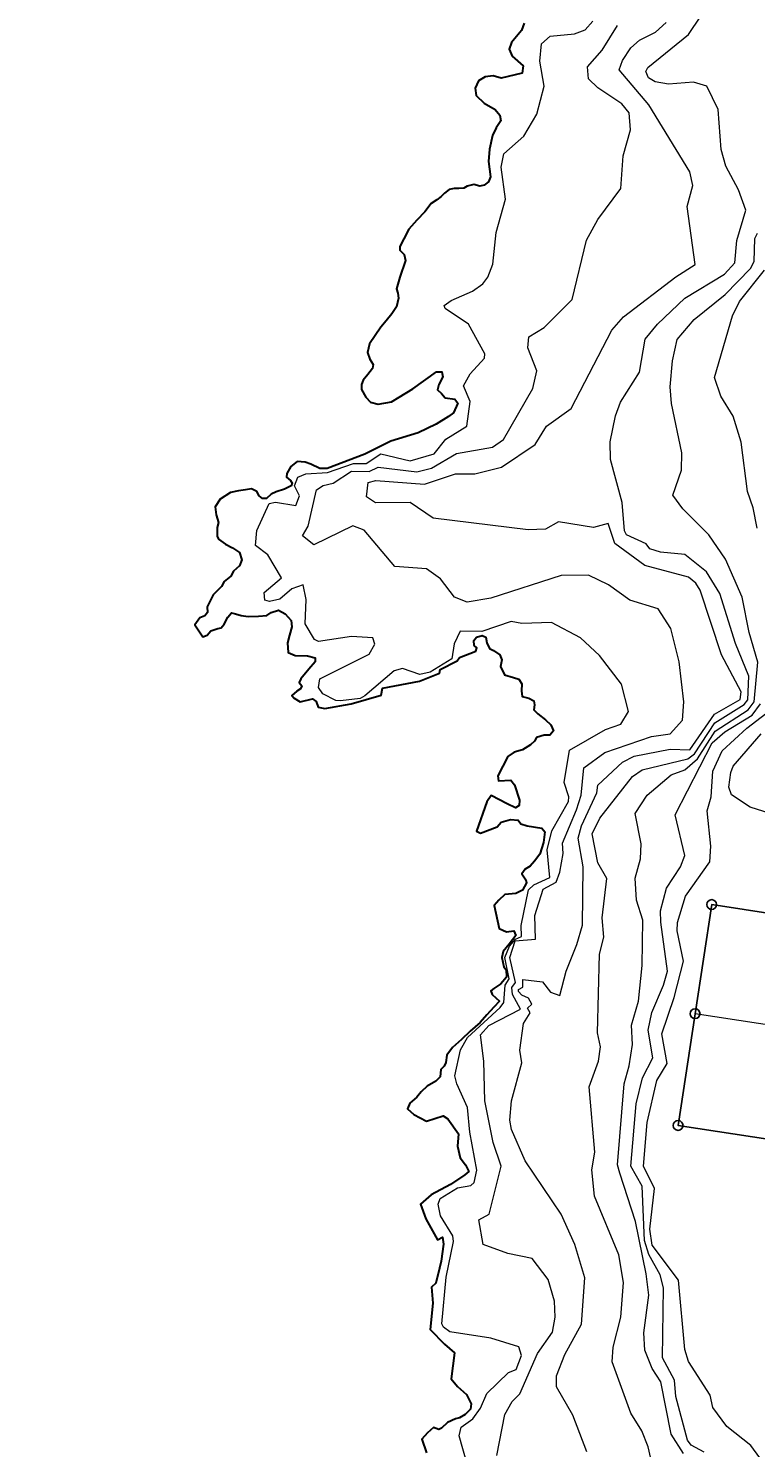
# Model space of a CAD drawing. Header units: metres. Extents: x 0 to 385757, y 0 to 6885278.
# Tile 12 of 108: x 308484 to 308536, y 6884103 to 6884204. Entities that reach past the tile are written whole.
import ezdxf

# ---------------------------------------------------------------- set-up
doc = ezdxf.new("R2010")
doc.units = ezdxf.units.M
for name, color, linetype, lineweight in [('_Hjelpelinjer', 7, 'Continuous', 0), ('K--DI---03001--Kystkontur-VANN', 8, 'Continuous', 30), ('K--DI---Høydekurve-KURVE', 8, 'Continuous', 9), ('K--DI---Høydekurve-TKURVE', 7, 'Continuous', 20), ('K--DI---Mønelinje-HUSDIV', 8, 'Continuous', 9)]:
    doc.layers.add(name, color=color, linetype=linetype, lineweight=lineweight)
for name, color, linetype in [('K--DI---', 7, 'Continuous'), ('K--DI---05014--Takkant-HUS_PRIKK', 8, 'Continuous'), ('K--DI---09111--KantUtsnitt', 9, 'Continuous')]:
    doc.layers.add(name, color=color, linetype=linetype)
doc.layers.add('K--DI---HUS_PRIKK', color=7, linetype='Continuous', true_color=0x000000)
doc.styles.get("Standard").update_dxf_attribs({"font": 'isocpeur.ttf'})
doc.dimstyles.new('Civil Tools', dxfattribs={"dimtxt": 2.5, "dimasz": 3, "dimexe": 0, "dimexo": 0, "dimgap": 2, "dimtad": 1, "dimdec": 0, "dimzin": 0, "dimdsep": 46, "dimtxsty": 'Standard', "dimblk1": 'OBLIQUE', "dimblk2": 'OBLIQUE', "dimsah": 1, "dimtsz": 1.5, "dimcen": 4, "dimadec": 0, "dimazin": 0, "dimtfac": 1, "dimtdec": 4, "dimtix": 1, "dimtmove": 0, "dimatfit": 3, "dimfxl": 1, "dimtolj": 1, "dimtzin": 0, "dimarcsym": 0})

# ---------------------------------------------------------------- blocks, each defined once
blk = doc.blocks.new('BDS199')
at = {"layer": 'K--DI---'}
blk.add_circle((0, 0), 5, dxfattribs=at)
blk = doc.blocks.new('*D137')
at = {"layer": '_Hjelpelinjer', "color": 0, "linetype": 'Continuous', "lineweight": -2, "transparency": 16777216}
for p, q in [((308693.23, 6884473.63), (308693.23, 6884475.46)), ((308693.56, 6884473.03), (308693.23, 6884473.63)), ((308693.56, 6884472.4), (308693.56, 6884473.03))]:
    blk.add_line(p, q, dxfattribs=at)
at = {"layer": 'Defpoints', "color": 0, "linetype": 'Continuous', "transparency": 16777216}
for p in [(308693.23, 6884474.23), (308693.56, 6884472.4), (0, 0)]:
    blk.add_point(p, dxfattribs=at)
at = {"layer": '_Hjelpelinjer', "color": 0, "linetype": 'Continuous', "transparency": 16777216, "insert": (308692.9, 6884474.94), "char_height": 0.25, "attachment_point": 5, "rotation": 90}
blk.add_mtext('\\A1;308694', dxfattribs=at)
blk = doc.blocks.new('_Oblique')
at = {"color": 0, "linetype": 'ByBlock', "lineweight": -2}
blk.add_line((-0.5, -0.5), (0.5, 0.5), dxfattribs=at)
blk = doc.blocks.new('*D139')
at = {"layer": '_Hjelpelinjer', "color": 0, "linetype": 'Continuous', "lineweight": -2, "transparency": 16777216}
for p, q in [((308692.53, 6884448.54), (308693.13, 6884449.54)), ((308693.13, 6884449.54), (308695.18, 6884449.54)), ((308690.48, 6884448.54), (308692.53, 6884448.54))]:
    blk.add_line(p, q, dxfattribs=at)
at = {"layer": 'Defpoints', "color": 0, "linetype": 'Continuous', "transparency": 16777216}
for p in [(308693.73, 6884449.54), (308690.48, 6884448.54), (0, 0)]:
    blk.add_point(p, dxfattribs=at)
at = {"layer": '_Hjelpelinjer', "color": 0, "linetype": 'Continuous', "transparency": 16777216, "insert": (308694.55, 6884449.86), "char_height": 0.25, "attachment_point": 5}
blk.add_mtext('\\A1;6884449', dxfattribs=at)
blk = doc.blocks.new('*D141')
at = {"layer": '_Hjelpelinjer', "color": 0, "linetype": 'Continuous', "lineweight": -2, "transparency": 16777216}
for p, q in [((308672.53, 6884476.78), (308672.53, 6884478.58)), ((308672.25, 6884476.48), (308672.53, 6884476.78)), ((308672.25, 6884475.88), (308672.25, 6884476.48))]:
    blk.add_line(p, q, dxfattribs=at)
at = {"layer": 'Defpoints', "color": 0, "linetype": 'Continuous', "transparency": 16777216}
for p in [(308672.53, 6884477.38), (308672.25, 6884475.88), (0, 0)]:
    blk.add_point(p, dxfattribs=at)
at = {"layer": '_Hjelpelinjer', "color": 0, "linetype": 'Continuous', "transparency": 16777216, "insert": (308672.2, 6884478.08), "char_height": 0.25, "attachment_point": 5, "rotation": 90}
blk.add_mtext('\\A1;308672', dxfattribs=at)

msp = doc.modelspace()

# ---------------------------------------------------------------- linework, layer by layer
at = {"layer": 'K--DI---03001--Kystkontur-VANN', "elevation": 0.61, "flags": 128}
msp.add_lwpolyline([(308519.61, 6884204.67), (308519.42, 6884204.14), (308518.7, 6884203.3), (308518.52, 6884202.81), (308518.75, 6884202.31), (308519.53, 6884201.61), (308519.47, 6884201.09), (308517.95, 6884200.74), (308517.39, 6884200.91), (308516.81, 6884200.84), (308516.34, 6884200.54), (308516.09, 6884200.02), (308516.16, 6884199.49), (308516.73, 6884198.94), (308517.52, 6884198.49), (308517.87, 6884198.09), (308517.93, 6884197.68), (308517.6, 6884197.18), (308517.33, 6884196.62), (308517.13, 6884195.65), (308517.04, 6884194.75), (308517.2, 6884193.66), (308517.04, 6884193.29), (308516.74, 6884193.06), (308516.42, 6884192.99), (308515.99, 6884193.1), (308515.52, 6884192.98), (308515.28, 6884192.84), (308514.93, 6884192.83), (308514.58, 6884192.82), (308514.23, 6884192.74), (308513.89, 6884192.49), (308513.66, 6884192.24), (308513.34, 6884192), (308512.94, 6884191.75), (308512.48, 6884191.16), (308511.9, 6884190.56), (308511.33, 6884189.91), (308510.97, 6884189.22), (308510.68, 6884188.66), (308510.7, 6884188.4), (308511, 6884188.09), (308511.1, 6884187.65), (308510.7, 6884186.46), (308510.45, 6884185.63), (308510.54, 6884185.33), (308510.6, 6884184.96), (308510.46, 6884184.35), (308510.12, 6884183.84), (308509.7, 6884183.34), (308509.32, 6884182.88), (308508.52, 6884181.68), (308508.38, 6884181.06), (308508.54, 6884180.59), (308508.77, 6884180.2), (308508.74, 6884179.92), (308508.4, 6884179.49), (308508.07, 6884179.08), (308507.93, 6884178.76), (308507.93, 6884178.42), (308508.25, 6884177.86), (308508.59, 6884177.5), (308509.13, 6884177.35), (308510.1, 6884177.52), (308510.63, 6884177.87), (308511.62, 6884178.47), (308513.32, 6884179.68), (308513.7, 6884179.68), (308513.77, 6884179.31), (308513.48, 6884178.76), (308513.39, 6884178.4), (308513.68, 6884178.12), (308513.94, 6884177.82), (308514.63, 6884177.71), (308514.86, 6884177.43), (308514.54, 6884176.73), (308514.17, 6884176.47), (308513.3, 6884175.92), (308512, 6884175.31), (308510.05, 6884174.7), (308508.18, 6884173.78), (308505.47, 6884172.74), (308504.96, 6884172.76), (308504.31, 6884173.07), (308503.89, 6884173.21), (308503.33, 6884173.25), (308502.88, 6884172.89), (308502.59, 6884172.38), (308502.57, 6884172.13), (308502.84, 6884171.88), (308502.97, 6884171.7), (308502.89, 6884171.51), (308502.42, 6884171.27), (308501.83, 6884171.08), (308501.47, 6884170.92), (308501.12, 6884170.61), (308500.83, 6884170.59), (308500.59, 6884170.8), (308500.43, 6884171.09), (308500.06, 6884171.29), (308499.61, 6884171.22), (308499.11, 6884171.14), (308498.54, 6884171.03), (308497.81, 6884170.54), (308497.45, 6884170), (308497.51, 6884169.43), (308497.67, 6884168.89), (308497.58, 6884168.51), (308497.58, 6884167.91), (308497.69, 6884167.69), (308498.19, 6884167.32), (308498.69, 6884167.07), (308499.2, 6884166.72), (308499.36, 6884166.19), (308499.18, 6884165.78), (308498.75, 6884165.39), (308498.57, 6884165.03), (308498.08, 6884164.64), (308497.89, 6884164.3), (308497.3, 6884163.69), (308496.86, 6884162.83), (308496.9, 6884162.42), (308496.69, 6884162.18), (308496.35, 6884162.04), (308495.98, 6884161.55), (308496.56, 6884160.67), (308496.86, 6884160.8), (308497.13, 6884161.12), (308497.63, 6884161.28), (308497.87, 6884161.33), (308498.1, 6884161.6), (308498.36, 6884162.08), (308498.62, 6884162.4), (308498.91, 6884162.33), (308499.31, 6884162.2), (308499.82, 6884162.15), (308500.56, 6884162.17), (308501.15, 6884162.2), (308501.47, 6884162.42), (308501.99, 6884162.59), (308502.46, 6884162.34), (308502.9, 6884161.85), (308502.94, 6884161.39), (308502.78, 6884160.8), (308502.62, 6884160.24), (308502.69, 6884159.55), (308503.18, 6884159.34), (308504.06, 6884159.31), (308504.61, 6884159.18), (308504.62, 6884158.89), (308504.16, 6884158.37), (308503.58, 6884157.66), (308503.47, 6884157.41), (308503.67, 6884157.18), (308503.57, 6884156.95), (308503.31, 6884156.79), (308502.95, 6884156.48), (308503.11, 6884156.28), (308503.53, 6884156.03), (308504.43, 6884156.23), (308504.69, 6884156.05), (308504.82, 6884155.65), (308505.32, 6884155.55), (308507.2, 6884155.88), (308509.34, 6884156.5), (308509.44, 6884156.99), (308512.11, 6884157.51), (308513.53, 6884158.08), (308513.58, 6884158.34), (308514.81, 6884158.97), (308514.98, 6884159.19), (308516.14, 6884159.66), (308516.22, 6884159.9), (308516.03, 6884160.06), (308516, 6884160.41), (308516.19, 6884160.66), (308516.6, 6884160.78), (308516.86, 6884160.66), (308516.94, 6884160.26), (308517.12, 6884159.84), (308517.41, 6884159.69), (308517.87, 6884159.39), (308518.01, 6884159.04), (308517.9, 6884158.56), (308518.2, 6884157.96), (308518.84, 6884157.77), (308519.23, 6884157.64), (308519.43, 6884157.32), (308519.42, 6884156.8), (308519.46, 6884156.4), (308519.93, 6884156.29), (308520.29, 6884156.09), (308520.35, 6884155.8), (308520.31, 6884155.44), (308520.59, 6884155.17), (308521.14, 6884154.72), (308521.52, 6884154.38), (308521.72, 6884153.94), (308521.46, 6884153.63), (308521.05, 6884153.64), (308520.5, 6884153.47), (308520.35, 6884153.21), (308520.06, 6884152.93), (308519.48, 6884152.57), (308518.89, 6884152.41), (308518.43, 6884152.1), (308517.71, 6884150.72), (308517.77, 6884150.35), (308518.64, 6884150.41), (308518.92, 6884150.08), (308519.28, 6884148.97), (308519.26, 6884148.59), (308518.99, 6884148.43), (308518.38, 6884148.7), (308517.23, 6884149.3), (308516.92, 6884148.85), (308516.2, 6884146.76), (308516.48, 6884146.61), (308517.66, 6884147.06), (308517.95, 6884147.39), (308518.62, 6884147.59), (308519.17, 6884147.54), (308519.36, 6884147.28), (308519.83, 6884147.14), (308520.87, 6884146.96), (308521.1, 6884146.7), (308521, 6884145.93), (308520.73, 6884145.11), (308520.35, 6884144.61), (308520.04, 6884144.23), (308519.67, 6884144.03), (308519.43, 6884143.68), (308519.72, 6884143.27), (308519.78, 6884143.05), (308519.48, 6884142.53), (308519.01, 6884142.29), (308518.23, 6884142.21), (308517.78, 6884141.81), (308517.45, 6884141.42), (308517.81, 6884139.78), (308518.33, 6884139.54), (308518.87, 6884139.6), (308519.02, 6884139.27), (308518.52, 6884138.64), (308518.1, 6884138.13), (308518.01, 6884137.69), (308518.15, 6884137.03), (308518.31, 6884136.8), (308518.34, 6884136.28), (308517.93, 6884135.81), (308517.43, 6884135.47), (308517.22, 6884135.3), (308517.31, 6884135.03), (308517.84, 6884134.57), (308517.42, 6884134.13), (308516.93, 6884133.58), (308516.44, 6884133.03), (308515.73, 6884132.42), (308515.11, 6884131.81), (308514.46, 6884131.24), (308514.05, 6884130.69), (308513.98, 6884130.17), (308513.86, 6884129.91), (308513.62, 6884129.66), (308513.57, 6884129.14), (308513.28, 6884128.82), (308512.66, 6884128.47), (308512.23, 6884128.05), (308511.9, 6884127.67), (308511.41, 6884127.26), (308511.24, 6884126.84), (308511.69, 6884126.43), (308512.59, 6884125.95), (308513.8, 6884126.34), (308514.14, 6884126.13), (308514.9, 6884125.06), (308514.83, 6884124.16), (308515.01, 6884123.33), (308515.4, 6884122.82), (308515.64, 6884122.34), (308515.35, 6884122.1), (308514.33, 6884121.41), (308512.93, 6884120.67), (308512.17, 6884120.02), (308512.55, 6884118.95), (308513.39, 6884117.44), (308513.74, 6884117.65), (308513.81, 6884117.13), (308513.65, 6884115.92), (308513.54, 6884115.41), (308513.26, 6884114.34), (308512.96, 6884114.05), (308513.06, 6884112.91), (308512.86, 6884111.02), (308513.89, 6884109.97), (308514.6, 6884109.36), (308514.36, 6884107.48), (308514.82, 6884106.93), (308515.48, 6884106.36), (308515.81, 6884105.7), (308515.75, 6884105.31), (308515.38, 6884104.92), (308514.98, 6884104.7), (308514.68, 6884104.61), (308514.11, 6884104.35), (308513.68, 6884103.95), (308513.49, 6884103.86), (308513.1, 6884104), (308512.67, 6884103.61), (308512.26, 6884103.17), (308512.6, 6884102.18)], dxfattribs=at)
at = {"layer": 'K--DI---05014--Takkant-HUS_PRIKK'}
msp.add_polyline3d([(308540.33, 6884140.38, 11.53), (308540.41, 6884140.9, 11.33), (308543.16, 6884140.49, 11.33), (308543.08, 6884139.96, 11.53), (308555.78, 6884138.03, 11.53), (308554.59, 6884130.2, 14.6), (308553.38, 6884122.19, 11.53), (308530.65, 6884125.65, 11.53), (308531.87, 6884133.66, 14.6), (308533.06, 6884141.49, 11.53), (308540.33, 6884140.38, 11.53)], dxfattribs=at)
at = {"layer": 'K--DI---09111--KantUtsnitt', "linetype": 'Continuous', "elevation": 0.61}
msp.add_lwpolyline([(308519.61, 6884204.67), (308519.42, 6884204.14), (308518.7, 6884203.3), (308518.52, 6884202.81), (308518.75, 6884202.31), (308519.53, 6884201.61), (308519.47, 6884201.09), (308517.95, 6884200.74), (308517.39, 6884200.91), (308516.81, 6884200.84), (308516.34, 6884200.54), (308516.09, 6884200.02), (308516.16, 6884199.49), (308516.73, 6884198.94), (308517.52, 6884198.49), (308517.87, 6884198.09), (308517.93, 6884197.68), (308517.6, 6884197.18), (308517.33, 6884196.62), (308517.13, 6884195.65), (308517.04, 6884194.75), (308517.2, 6884193.66), (308517.04, 6884193.29), (308516.74, 6884193.06), (308516.42, 6884192.99), (308515.99, 6884193.1), (308515.52, 6884192.98), (308515.28, 6884192.84), (308514.93, 6884192.83), (308514.58, 6884192.82), (308514.23, 6884192.74), (308513.89, 6884192.49), (308513.66, 6884192.24), (308513.34, 6884192), (308512.94, 6884191.75), (308512.48, 6884191.16), (308511.9, 6884190.56), (308511.33, 6884189.91), (308510.97, 6884189.22), (308510.68, 6884188.66), (308510.7, 6884188.4), (308511, 6884188.09), (308511.1, 6884187.65), (308510.7, 6884186.46), (308510.45, 6884185.63), (308510.54, 6884185.33), (308510.6, 6884184.96), (308510.46, 6884184.35), (308510.12, 6884183.84), (308509.7, 6884183.34), (308509.32, 6884182.88), (308508.52, 6884181.68), (308508.38, 6884181.06), (308508.54, 6884180.59), (308508.77, 6884180.2), (308508.74, 6884179.92), (308508.4, 6884179.49), (308508.07, 6884179.08), (308507.93, 6884178.76), (308507.93, 6884178.42), (308508.25, 6884177.86), (308508.59, 6884177.5), (308509.13, 6884177.35), (308510.1, 6884177.52), (308510.63, 6884177.87), (308511.62, 6884178.47), (308513.32, 6884179.68), (308513.7, 6884179.68), (308513.77, 6884179.31), (308513.48, 6884178.76), (308513.39, 6884178.4), (308513.68, 6884178.12), (308513.94, 6884177.82), (308514.63, 6884177.71), (308514.86, 6884177.43), (308514.54, 6884176.73), (308514.17, 6884176.47), (308513.3, 6884175.92), (308512, 6884175.31), (308510.05, 6884174.7), (308508.18, 6884173.78), (308505.47, 6884172.74), (308504.96, 6884172.76), (308504.31, 6884173.07), (308503.89, 6884173.21), (308503.33, 6884173.25), (308502.88, 6884172.89), (308502.59, 6884172.38), (308502.57, 6884172.13), (308502.84, 6884171.88), (308502.97, 6884171.7), (308502.89, 6884171.51), (308502.42, 6884171.27), (308501.83, 6884171.08), (308501.47, 6884170.92), (308501.12, 6884170.61), (308500.83, 6884170.59), (308500.59, 6884170.8), (308500.43, 6884171.09), (308500.06, 6884171.29), (308499.61, 6884171.22), (308499.11, 6884171.14), (308498.54, 6884171.03), (308497.81, 6884170.54), (308497.45, 6884170), (308497.51, 6884169.43), (308497.67, 6884168.89), (308497.58, 6884168.51), (308497.58, 6884167.91), (308497.69, 6884167.69), (308498.19, 6884167.32), (308498.69, 6884167.07), (308499.2, 6884166.72), (308499.36, 6884166.19), (308499.18, 6884165.78), (308498.75, 6884165.39), (308498.57, 6884165.03), (308498.08, 6884164.64), (308497.89, 6884164.3), (308497.3, 6884163.69), (308496.86, 6884162.83), (308496.9, 6884162.42), (308496.69, 6884162.18), (308496.35, 6884162.04), (308495.98, 6884161.55), (308496.56, 6884160.67), (308496.86, 6884160.8), (308497.13, 6884161.12), (308497.63, 6884161.28), (308497.87, 6884161.33), (308498.1, 6884161.6), (308498.36, 6884162.08), (308498.62, 6884162.4), (308498.91, 6884162.33), (308499.31, 6884162.2), (308499.82, 6884162.15), (308500.56, 6884162.17), (308501.15, 6884162.2), (308501.47, 6884162.42), (308501.99, 6884162.59), (308502.46, 6884162.34), (308502.9, 6884161.85), (308502.94, 6884161.39), (308502.78, 6884160.8), (308502.62, 6884160.24), (308502.69, 6884159.55), (308503.18, 6884159.34), (308504.06, 6884159.31), (308504.61, 6884159.18), (308504.62, 6884158.89), (308504.16, 6884158.37), (308503.58, 6884157.66), (308503.47, 6884157.41), (308503.67, 6884157.18), (308503.57, 6884156.95), (308503.31, 6884156.79), (308502.95, 6884156.48), (308503.11, 6884156.28), (308503.53, 6884156.03), (308504.43, 6884156.23), (308504.69, 6884156.05), (308504.82, 6884155.65), (308505.32, 6884155.55), (308507.2, 6884155.88), (308509.34, 6884156.5), (308509.44, 6884156.99), (308512.11, 6884157.51), (308513.53, 6884158.08), (308513.58, 6884158.34), (308514.81, 6884158.97), (308514.98, 6884159.19), (308516.14, 6884159.66), (308516.22, 6884159.9), (308516.03, 6884160.06), (308516, 6884160.41), (308516.19, 6884160.66), (308516.6, 6884160.78), (308516.86, 6884160.66), (308516.94, 6884160.26), (308517.12, 6884159.84), (308517.41, 6884159.69), (308517.87, 6884159.39), (308518.01, 6884159.04), (308517.9, 6884158.56), (308518.2, 6884157.96), (308518.84, 6884157.77), (308519.23, 6884157.64), (308519.43, 6884157.32), (308519.42, 6884156.8), (308519.46, 6884156.4), (308519.93, 6884156.29), (308520.29, 6884156.09), (308520.35, 6884155.8), (308520.31, 6884155.44), (308520.59, 6884155.17), (308521.14, 6884154.72), (308521.52, 6884154.38), (308521.72, 6884153.94), (308521.46, 6884153.63), (308521.05, 6884153.64), (308520.5, 6884153.47), (308520.35, 6884153.21), (308520.06, 6884152.93), (308519.48, 6884152.57), (308518.89, 6884152.41), (308518.43, 6884152.1), (308517.71, 6884150.72), (308517.77, 6884150.35), (308518.64, 6884150.41), (308518.92, 6884150.08), (308519.28, 6884148.97), (308519.26, 6884148.59), (308518.99, 6884148.43), (308518.38, 6884148.7), (308517.23, 6884149.3), (308516.92, 6884148.85), (308516.2, 6884146.76), (308516.48, 6884146.61), (308517.66, 6884147.06), (308517.95, 6884147.39), (308518.62, 6884147.59), (308519.17, 6884147.54), (308519.36, 6884147.28), (308519.83, 6884147.14), (308520.87, 6884146.96), (308521.1, 6884146.7), (308521, 6884145.93), (308520.73, 6884145.11), (308520.35, 6884144.61), (308520.04, 6884144.23), (308519.67, 6884144.03), (308519.43, 6884143.68), (308519.72, 6884143.27), (308519.78, 6884143.05), (308519.48, 6884142.53), (308519.01, 6884142.29), (308518.23, 6884142.21), (308517.78, 6884141.81), (308517.45, 6884141.42), (308517.81, 6884139.78), (308518.33, 6884139.54), (308518.87, 6884139.6), (308519.02, 6884139.27), (308518.52, 6884138.64), (308518.1, 6884138.13), (308518.01, 6884137.69), (308518.15, 6884137.03), (308518.31, 6884136.8), (308518.34, 6884136.28), (308517.93, 6884135.81), (308517.43, 6884135.47), (308517.22, 6884135.3), (308517.31, 6884135.03), (308517.84, 6884134.57), (308517.42, 6884134.13), (308516.93, 6884133.58), (308516.44, 6884133.03), (308515.73, 6884132.42), (308515.11, 6884131.81), (308514.46, 6884131.24), (308514.05, 6884130.69), (308513.98, 6884130.17), (308513.86, 6884129.91), (308513.62, 6884129.66), (308513.57, 6884129.14), (308513.28, 6884128.82), (308512.66, 6884128.47), (308512.23, 6884128.05), (308511.9, 6884127.67), (308511.41, 6884127.26), (308511.24, 6884126.84), (308511.69, 6884126.43), (308512.59, 6884125.95), (308513.8, 6884126.34), (308514.14, 6884126.13), (308514.9, 6884125.06), (308514.83, 6884124.16), (308515.01, 6884123.33), (308515.4, 6884122.82), (308515.64, 6884122.34), (308515.35, 6884122.1), (308514.33, 6884121.41), (308512.93, 6884120.67), (308512.17, 6884120.02), (308512.55, 6884118.95), (308513.39, 6884117.44), (308513.74, 6884117.65), (308513.81, 6884117.13), (308513.65, 6884115.92), (308513.54, 6884115.41), (308513.26, 6884114.34), (308512.96, 6884114.05), (308513.06, 6884112.91), (308512.86, 6884111.02), (308513.89, 6884109.97), (308514.6, 6884109.36), (308514.36, 6884107.48), (308514.82, 6884106.93), (308515.48, 6884106.36), (308515.81, 6884105.7), (308515.75, 6884105.31), (308515.38, 6884104.92), (308514.98, 6884104.7), (308514.68, 6884104.61), (308514.11, 6884104.35), (308513.68, 6884103.95), (308513.49, 6884103.86), (308513.1, 6884104), (308512.67, 6884103.61), (308512.26, 6884103.17), (308512.6, 6884102.18)], dxfattribs=at)
at = {"layer": 'K--DI---Høydekurve-KURVE', "flags": 128}
for points, elevation in [([(308516.1, 6884099.34), (308514.95, 6884103.39), (308515.09, 6884104.02), (308515.92, 6884104.61), (308516.48, 6884105.38), (308516.92, 6884106.43), (308518.49, 6884107.95), (308519.03, 6884108.16), (308519.42, 6884109.17), (308519.22, 6884109.78), (308517.21, 6884110.39), (308514.27, 6884110.86), (308513.82, 6884111.2), (308513.71, 6884111.44), (308514.02, 6884114.78), (308514.53, 6884117.32), (308514.48, 6884117.74), (308513.61, 6884119.18), (308513.43, 6884120), (308513.59, 6884120.42), (308514.83, 6884121.18), (308515.78, 6884121.35), (308516.01, 6884121.56), (308516.22, 6884122.44), (308515.71, 6884125.17), (308515.55, 6884126.94), (308514.78, 6884128.64), (308514.64, 6884129.2), (308515.04, 6884131.07), (308515.55, 6884131.96), (308517.89, 6884134.1), (308518.16, 6884134.47), (308518.24, 6884135.71), (308518.52, 6884136.17), (308518.21, 6884137.69), (308518.55, 6884138.5), (308518.98, 6884139), (308519.41, 6884139.19), (308519.39, 6884139.98), (308519.91, 6884142.55), (308520.3, 6884142.91), (308521.45, 6884143.43), (308521.26, 6884145.42), (308521.59, 6884146.78), (308522.78, 6884148.88), (308522.82, 6884149.2), (308522.48, 6884150.25), (308522.85, 6884152.55), (308525.44, 6884154.03), (308526.53, 6884154.43), (308527.08, 6884155.33), (308526.59, 6884157.28), (308525.02, 6884159.35), (308523.65, 6884160.62), (308521.56, 6884161.7), (308519.44, 6884161.63), (308518.68, 6884161.77), (308516.56, 6884161.07), (308515.01, 6884161.08), (308514.59, 6884160.19), (308514.41, 6884159.11), (308512.86, 6884158.14), (308512.12, 6884157.98), (308510.88, 6884158.4), (308510.29, 6884158.25), (308508.18, 6884156.46), (308507.84, 6884156.27), (308506.43, 6884156.1), (308506.1, 6884156.11), (308505.16, 6884156.59), (308504.86, 6884157.04), (308504.94, 6884157.68), (308508.48, 6884159.45), (308508.89, 6884160.15), (308508.75, 6884160.61), (308507.23, 6884160.7), (308504.85, 6884160.34), (308504.56, 6884160.48), (308503.89, 6884161.61), (308503.96, 6884163.36), (308503.76, 6884164.4), (308502.95, 6884164.12), (308502.09, 6884163.39), (308501.33, 6884163.22), (308501.01, 6884163.31), (308500.96, 6884163.85), (308502.21, 6884164.91), (308501.23, 6884166.56), (308500.33, 6884167.22), (308500.42, 6884168.3), (308501.32, 6884170.23), (308501.77, 6884170.33), (308503.24, 6884170.09), (308503.5, 6884170.79), (308503.13, 6884171.51), (308503.38, 6884172.14), (308503.95, 6884172.37), (308505.5, 6884172.46), (308507.36, 6884173.12), (308508.28, 6884173.1), (308509.32, 6884173.8), (308511.44, 6884173.31), (308513.15, 6884173.81), (308514, 6884174.85), (308515.49, 6884175.79), (308515.73, 6884177.56), (308515.25, 6884178.67), (308515.74, 6884179.54), (308516.76, 6884180.66), (308516.78, 6884180.97), (308515.61, 6884183.1), (308513.95, 6884184.23), (308513.87, 6884184.43), (308514.37, 6884184.8), (308515.9, 6884185.46), (308516.64, 6884186), (308517, 6884186.47), (308517.36, 6884187.41), (308517.61, 6884189.66), (308518.26, 6884192.07), (308517.95, 6884194.35), (308518.16, 6884195.32), (308519.58, 6884196.57), (308520.52, 6884198.15), (308521.03, 6884200.17), (308520.74, 6884201.95), (308520.85, 6884203.2), (308521.47, 6884203.75), (308523.21, 6884203.91), (308523.99, 6884204.2), (308524.53, 6884204.82)], 1), ([(308517.64, 6884101.98), (308518.23, 6884104.92), (308518.74, 6884105.85), (308519.29, 6884106.4), (308520.57, 6884109.3), (308521.63, 6884110.83), (308521.84, 6884111.91), (308521.79, 6884113.06), (308521.32, 6884114.6), (308520.17, 6884116.12), (308518.44, 6884116.46), (308516.66, 6884117.11), (308516.36, 6884118.89), (308517.09, 6884119.29), (308517.96, 6884122.74), (308517.39, 6884124.43), (308516.79, 6884127.42), (308516.72, 6884130.25), (308516.48, 6884132.16), (308517.08, 6884132.81), (308519.35, 6884134), (308518.76, 6884135.03), (308518.72, 6884135.55), (308518.99, 6884135.89), (308518.58, 6884137.69), (308518.96, 6884138.88), (308520.42, 6884139), (308520.37, 6884140.71), (308520.97, 6884142.6), (308521.9, 6884143.09), (308522.17, 6884143.8), (308522.41, 6884145.16), (308522.35, 6884145.88), (308523.37, 6884148.27), (308523.7, 6884149.32), (308523.88, 6884151.3), (308525.39, 6884152.4), (308528.75, 6884153.54), (308530.09, 6884153.73), (308530.96, 6884154.71), (308531.07, 6884156.02), (308530.73, 6884158.89), (308530.13, 6884161.29), (308529.23, 6884162.69), (308527.18, 6884163.31), (308525.66, 6884164.4), (308524.23, 6884165.11), (308522.27, 6884165.09), (308517.22, 6884163.45), (308515.53, 6884163.17), (308514.6, 6884163.53), (308513.61, 6884164.83), (308512.61, 6884165.56), (308510.32, 6884165.73), (308508.13, 6884168.32), (308507.31, 6884168.63), (308504.52, 6884167.28), (308503.71, 6884167.92), (308504.11, 6884168.61), (308504.7, 6884171.23), (308505.18, 6884171.53), (308505.91, 6884171.7), (308507.22, 6884172.57), (308508.49, 6884172.53), (308509.14, 6884172.84), (308511.92, 6884172.52), (308512.97, 6884172.77), (308514.75, 6884173.82), (308517.34, 6884174.29), (308518.13, 6884174.82), (308520.23, 6884178.49), (308520.52, 6884179.74), (308519.88, 6884181.39), (308519.93, 6884182.18), (308521.03, 6884182.85), (308523.06, 6884184.87), (308524.09, 6884189.11), (308524.88, 6884190.6), (308526.55, 6884192.83), (308526.72, 6884195.17), (308527.24, 6884197.02), (308527.13, 6884198.24), (308526.61, 6884198.9), (308524.89, 6884200.04), (308524.21, 6884200.69), (308524.14, 6884201.55), (308525.2, 6884202.75), (308526.31, 6884204.52)], 2), ([(308524.11, 6884102.26), (308523.1, 6884104.88), (308521.92, 6884106.91), (308521.93, 6884107.69), (308522.53, 6884109.22), (308523.73, 6884111.41), (308523.97, 6884114.73), (308523.25, 6884117.11), (308522.25, 6884119.29), (308519.67, 6884123.11), (308518.71, 6884125.37), (308518.59, 6884126.02), (308518.7, 6884127.42), (308519.43, 6884130.13), (308519.29, 6884131.05), (308519.57, 6884132.95), (308520.04, 6884133.72), (308519.85, 6884134.07), (308520.16, 6884134.34), (308519.91, 6884134.78), (308519.45, 6884134.99), (308519.21, 6884135.26), (308519.19, 6884135.39), (308519.52, 6884135.57), (308519.5, 6884136.12), (308520.93, 6884135.94), (308521.5, 6884135.2), (308522.17, 6884134.96), (308522.62, 6884136.71), (308523.39, 6884138.62), (308523.79, 6884140), (308523.83, 6884144.19), (308523.48, 6884146.24), (308523.72, 6884147.12), (308524.82, 6884149.49), (308524.9, 6884150.05), (308526.66, 6884151.7), (308527.49, 6884152.13), (308530.09, 6884152.62), (308531.49, 6884152.58), (308533.25, 6884155.13), (308535.1, 6884156.2), (308535.18, 6884156.75), (308533.76, 6884159.38), (308532.22, 6884164.02), (308531.92, 6884164.53), (308531.4, 6884164.95), (308528.27, 6884165.8), (308526.12, 6884167.37), (308525.63, 6884168.8), (308524.57, 6884168.52), (308522.07, 6884168.93), (308521.14, 6884168.41), (308519.9, 6884168.36), (308513.09, 6884169.19), (308511.43, 6884170.32), (308508.95, 6884170.29), (308508.3, 6884170.72), (308508.42, 6884171.75), (308508.97, 6884171.88), (308512.47, 6884171.62), (308514.67, 6884172.36), (308516.08, 6884172.36), (308517.97, 6884172.84), (308520.39, 6884174.48), (308521.22, 6884175.78), (308522.99, 6884177.06), (308525.9, 6884182.67), (308526.73, 6884183.62), (308530.48, 6884186.5), (308531.87, 6884187.37), (308531.3, 6884191.53), (308531.7, 6884193.05), (308531.5, 6884194.02), (308528.56, 6884198.82), (308526.43, 6884201.33), (308526.65, 6884202), (308527.27, 6884202.91), (308527.88, 6884203.46), (308529.02, 6884204.04), (308529.8, 6884204.72)], 3), ([(308529.06, 6884100.19), (308528.51, 6884102.62), (308528.05, 6884103.75), (308527.26, 6884105.03), (308525.93, 6884108.7), (308526, 6884109.76), (308526.54, 6884111.91), (308526.74, 6884114.4), (308526.4, 6884116.37), (308524.66, 6884120.58), (308524.45, 6884122.48), (308524.68, 6884123.74), (308524.28, 6884128.42), (308524.95, 6884130.25), (308525.08, 6884131.28), (308524.87, 6884132.3), (308525, 6884137.93), (308525.32, 6884139.14), (308525.2, 6884140.54), (308525.54, 6884143.35), (308524.9, 6884144.47), (308524.49, 6884146.56), (308525.04, 6884147.69), (308527.38, 6884150.66), (308528.08, 6884151.14), (308531.34, 6884151.94), (308531.83, 6884152.3), (308533.28, 6884154.51), (308535.38, 6884155.82), (308535.64, 6884156.16), (308535.72, 6884157.86), (308534.77, 6884160.2), (308533.65, 6884163.79), (308532.68, 6884165.33), (308531.12, 6884166.59), (308529.39, 6884166.74), (308528.61, 6884166.99), (308528.37, 6884167.34), (308526.94, 6884168), (308526.8, 6884168.29), (308526.64, 6884170.32), (308525.79, 6884173.4), (308525.78, 6884174.67), (308526.17, 6884176.52), (308526.52, 6884177.51), (308527.89, 6884179.66), (308528.28, 6884182.02), (308529.17, 6884183.1), (308531.14, 6884184.95), (308533.97, 6884186.67), (308534.72, 6884187.49), (308534.86, 6884189.1), (308535.51, 6884191.26), (308534.98, 6884192.72), (308534.07, 6884194.42), (308533.73, 6884195.61), (308533.53, 6884198.49), (308532.7, 6884200.17), (308531.75, 6884200.45), (308529.97, 6884200.3), (308529, 6884200.46), (308528.52, 6884200.76), (308528.33, 6884201.2), (308528.47, 6884201.5), (308531.39, 6884203.87), (308532.27, 6884205.17)], 4), ([(308536.31, 6884168.47), (308536.04, 6884169.92), (308535.63, 6884171.09), (308535.17, 6884174.64), (308534.6, 6884176.5), (308533.71, 6884177.94), (308533.27, 6884179.27), (308534.54, 6884183.7), (308535.06, 6884184.73), (308536.84, 6884186.98)], 6), ([(308532.53, 6884102.23), (308531.59, 6884102.72), (308531.32, 6884103.09), (308530.48, 6884106.23), (308530.38, 6884107.38), (308529.52, 6884108.98), (308529.59, 6884114.01), (308529.36, 6884114.94), (308528.55, 6884116.4), (308528.24, 6884117.41), (308528.07, 6884121.3), (308527.26, 6884122.74), (308527.64, 6884127.19), (308528.09, 6884129.07), (308528.84, 6884130.49), (308528.51, 6884132.49), (308528.76, 6884133.74), (308529.61, 6884135.72), (308529.88, 6884136.71), (308529.4, 6884140.23), (308529.39, 6884141.03), (308529.81, 6884142.67), (308530.83, 6884144.19), (308531.14, 6884145), (308530.45, 6884147.92), (308533.1, 6884153.09), (308534.01, 6884153.88), (308535.95, 6884155.06), (308536.57, 6884155.88)], 6), ([(308537.43, 6884100.57), (308535.87, 6884102.71), (308534.15, 6884104.08), (308533.15, 6884105.44), (308532.94, 6884106.32), (308531.39, 6884108.72), (308531.13, 6884109.59), (308530.67, 6884114.55), (308528.78, 6884117.07), (308528.62, 6884118.22), (308528.96, 6884121.13), (308528.16, 6884122.73), (308528.43, 6884125.86), (308529.12, 6884128.88), (308529.86, 6884130.1), (308529.48, 6884132.21), (308530.37, 6884134.82), (308531.03, 6884137.43), (308530.57, 6884139.61), (308530.6, 6884140.21), (308531.17, 6884142.09), (308532.92, 6884144.56), (308533, 6884145.68), (308532.74, 6884148.2), (308533.02, 6884149.21), (308533.13, 6884151.06), (308533.8, 6884152.52), (308535.57, 6884154.14), (308537.64, 6884155.7)], 7), ([(308538.17, 6884147.72), (308535.82, 6884148.46), (308534.47, 6884149.36), (308534.28, 6884149.91), (308534.42, 6884150.96), (308534.61, 6884151.42), (308536.61, 6884153.72)], 8)]:
    msp.add_lwpolyline(points, dxfattribs=dict(at, elevation=elevation))
at = {"layer": 'K--DI---Høydekurve-TKURVE', "elevation": 5, "flags": 128}
msp.add_lwpolyline([(308531.04, 6884102.13), (308530.16, 6884103.52), (308529.42, 6884107.28), (308528.8, 6884108.23), (308528.26, 6884109.53), (308528.2, 6884110.78), (308528.55, 6884113.49), (308528.37, 6884115.01), (308527.6, 6884118.76), (308526.47, 6884122.22), (308526.3, 6884122.82), (308526.77, 6884128.64), (308527.15, 6884129.93), (308527.38, 6884131.46), (308527.3, 6884132.83), (308527.8, 6884134.56), (308528.08, 6884137.13), (308528.11, 6884140.37), (308527.66, 6884141.81), (308527.58, 6884143.39), (308527.96, 6884144.77), (308527.99, 6884145.85), (308527.57, 6884148.02), (308528.44, 6884149.34), (308530.15, 6884150.78), (308531.14, 6884151.14), (308532.03, 6884151.93), (308533.31, 6884153.92), (308535.67, 6884155.44), (308536.11, 6884156.02), (308536.36, 6884158.87), (308535.75, 6884161), (308535.25, 6884163.53), (308534.06, 6884166.24), (308532.85, 6884167.99), (308530.99, 6884169.86), (308530.27, 6884170.84), (308530.9, 6884172.63), (308530.91, 6884173.87), (308530.17, 6884177.4), (308530.07, 6884178.61), (308530.25, 6884180.48), (308530.59, 6884181.99), (308531.79, 6884183.42), (308534.03, 6884185.22), (308535.84, 6884187.08), (308536.1, 6884187.58), (308536.16, 6884189.23), (308536.35, 6884189.62)], dxfattribs=at)
at = {"layer": 'K--DI---Mønelinje-HUSDIV', "elevation": 14.6, "flags": 128}
msp.add_lwpolyline([(308554.59, 6884130.2), (308531.87, 6884133.66)], dxfattribs=at)

# ---------------------------------------------------------------- block references
at = {"layer": 'K--DI---HUS_PRIKK', "linetype": 'Continuous'}
for p, xscale, yscale, rotation in [((308533.06, 6884141.49, 11.53), 0.07020764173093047, 0.07020764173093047, 351.3189936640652), ((308531.87, 6884133.66, 14.6), 0.07024311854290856, 0.07024311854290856, 81.35834177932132), ((308530.65, 6884125.65, 11.53), 0.07022644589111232, 0.07022644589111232, 81.33985929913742)]:
    msp.add_blockref('BDS199', p, dxfattribs=dict(at, xscale=xscale, yscale=yscale, rotation=rotation))

# ---------------------------------------------------------------- dimensions: what is measured, and where the dimension line sits
at = {"layer": '_Hjelpelinjer', "linetype": 'Continuous'}
for feature_location, offset, dtype, picture, middle in [((308672.2466, 6884475.8752), (0.2804, 1.5012), 1, '*D141', (308672.2019, 6884478.0765)), ((308693.5633, 6884472.4034), (-0.336, 1.827), 1, '*D137', (308692.9023, 6884474.943)), ((308690.4832, 6884448.5382), (3.242, 0.997), 0, '*D139', (308694.5501, 6884449.8602))]:
    dim = msp.add_ordinate_dim(feature_location=feature_location, offset=offset, dtype=dtype, origin=(0, 0), dimstyle='Civil Tools', override={"dimscale": 0.1}, dxfattribs=at)
    dim.commit()
    dim.dimension.update_dxf_attribs({"geometry": picture, "text_midpoint": middle})

doc.saveas('drawing.dxf')
